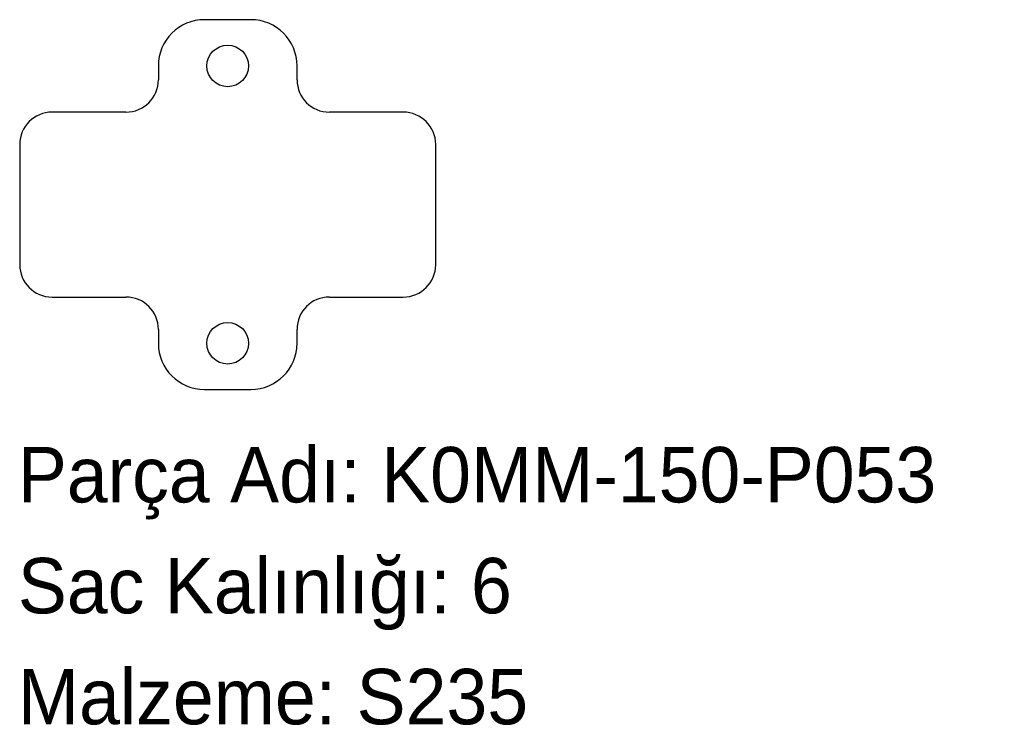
# Model space of a CAD drawing. Header units: millimetres. Extents: x 0 to 213, y -72 to 80.
import ezdxf

# ---------------------------------------------------------------- set-up
doc = ezdxf.new("R2010")
doc.units = ezdxf.units.MM
doc.linetypes.add('SLD-Katı', pattern=[0])
doc.linetypes.add('SLD-Sürekli', pattern=[0])
doc.layers.add('METIN', color=96, linetype='SLD-Katı')
doc.styles.add('SLDTEXTSTYLE0', font='ARIAL.TTF', dxfattribs={"width": 0.948, "bigfont": 'bigfont'})
doc.styles.add('SLDTEXTSTYLE1', font='ARIAL.TTF', dxfattribs={"width": 0.948})

msp = doc.modelspace()

# ---------------------------------------------------------------- linework, layer by layer
at = {"color": 7, "linetype": 'SLD-Sürekli', "lineweight": 25}
for p, q in [((50.4, 80.4), (40.4, 80.4)), ((30.4, 70.4), (30.4, 67.4)), ((60.4, 67.4), (60.4, 70.4)), ((23.4, 60.4), (7.4, 60.4)), ((83.4, 60.4), (67.4, 60.4)), ((0.4, 53.4), (0.4, 27.4)), ((90.4, 27.4), (90.4, 53.4)), ((7.4, 20.4), (23.4, 20.4)), ((67.4, 20.4), (83.4, 20.4)), ((30.4, 13.4), (30.4, 10.4)), ((60.4, 10.4), (60.4, 13.4)), ((40.4, 0.4), (50.4, 0.4))]:
    msp.add_line(p, q, dxfattribs=at)
for centre in [(45.4, 70.4), (45.4, 10.4)]:
    msp.add_circle(centre, 4.5, dxfattribs=at)
for centre, radius, start, end in [((40.4, 70.4), 10, 90, 180), ((50.4, 70.4), 10, 0, 90), ((23.4, 67.4), 7, 270, 0), ((67.4, 67.4), 7, 180, 270), ((7.4, 53.4), 7, 90, 180), ((83.4, 53.4), 7, 0, 90), ((7.4, 27.4), 7, 180, 270), ((83.4, 27.4), 7, 270, 0), ((23.4, 13.4), 7, 0, 90), ((67.4, 13.4), 7, 90, 180), ((40.4, 10.4), 10, 180, 270), ((50.4, 10.4), 10, 270, 0)]:
    msp.add_arc(centre, radius, start, end, dxfattribs=at)

# ---------------------------------------------------------------- texts
at = {"layer": 'METIN', "char_height": 12, "attachment_point": 1}
for s, insert, style in [('Parça Adı: K0MM-150-P053', (0, -12.03), 'SLDTEXTSTYLE0'), ('Sac Kalınlığı: 6', (0, -36.03), 'SLDTEXTSTYLE0'), ('Malzeme: S235', (0, -60.03), 'SLDTEXTSTYLE1')]:
    msp.add_mtext(s, dxfattribs=dict(at, insert=insert, style=style))

doc.saveas('drawing.dxf')
